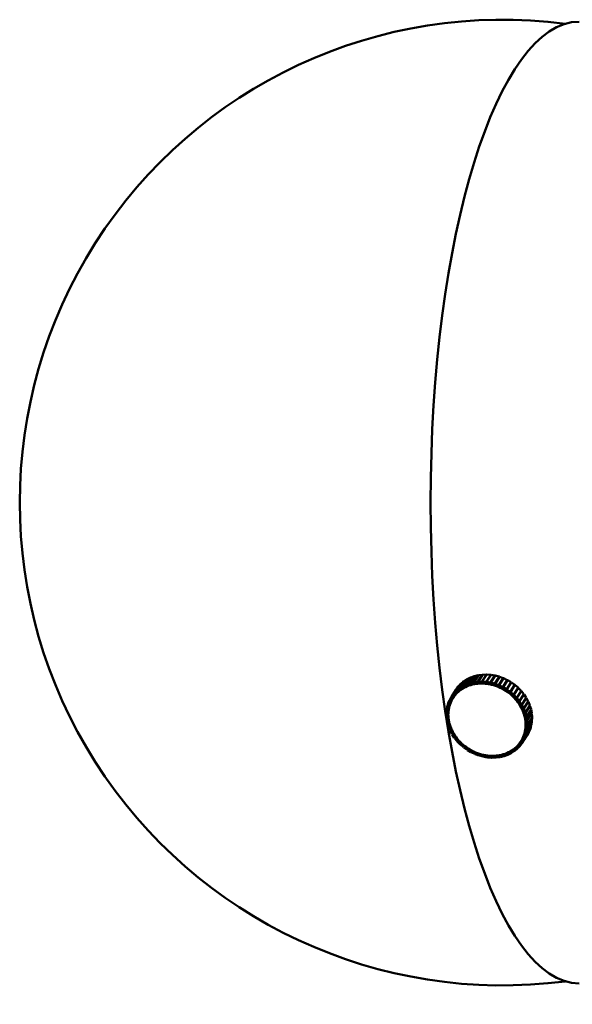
# Model space of a CAD drawing. Header units: millimetres. Extents: x 242 to 3406, y 441 to 2246.
# Tile 17 of 35: x 1961 to 2030, y 783 to 906. Entities that reach past the tile are written whole.
import ezdxf

# ---------------------------------------------------------------- set-up
doc = ezdxf.new("R2010")
doc.units = ezdxf.units.MM
doc.header["$LTSCALE"] = 12
doc.layers.add('Widoczne (ISO)', color=7, linetype='Continuous', lineweight=50)
doc.layers.add('Wymiar (ISO)', color=7, linetype='Continuous', lineweight=18)
doc.styles.add('Tekst notatki (ISO)', font='tahoma.ttf')
doc.dimstyles.new('Domyślne (ISO)', dxfattribs={"dimscale": 12, "dimtxt": 3, "dimasz": 3, "dimexe": 3.175, "dimexo": 0, "dimgap": 0.762, "dimtad": 1, "dimdec": 1, "dimlfac": 0.03937, "dimrnd": 1e-08, "dimzin": 0, "dimdsep": 46, "dimtxsty": 'Tekst notatki (ISO)', "dimblk": 'Filled-1', "dimcen": 0.09, "dimdle": 10, "dimse1": 1, "dimse2": 1, "dimclrd": 256, "dimclre": 256, "dimclrt": 256, "dimadec": 0, "dimazin": 0, "dimtfac": 0.666667, "dimtmove": 0, "dimatfit": 3, "dimfxl": 1, "dimtolj": 1, "dimlwd": 15, "dimlwe": 15, "dimarcsym": 0})

# ---------------------------------------------------------------- blocks, each defined once
blk = doc.blocks.new('Filled-1')
at = {"color": 0}
for p, q in [((0, 0), (-1, 0.25)), ((-1, 0.25), (-1, -0.25)), ((-1, 0), (0, 0)), ((-1, -0.25), (0, 0))]:
    blk.add_line(p, q, dxfattribs=at)
at = {"color": 0, "flags": 128}
blk.add_lwpolyline([(-1, -0.25), (0, 0), (-1, 0.25), (-1, -0.25)], dxfattribs=at)
at = {"color": 0}
blk.add_solid([(-1, -0.25), (0, 0), (-1, 0.25), (-1, -0.25)], dxfattribs=at)
blk = doc.blocks.new('*D4')
at = {"layer": 'Defpoints', "color": 0, "transparency": 16777216}
for p in [(1961.33, 845.66), (3116.62, 845.66), (3116.62, 501.09)]:
    blk.add_point(p, dxfattribs=at)
at = {"layer": 'Wymiar (ISO)', "lineweight": 15, "transparency": 16777216}
blk.add_line((1997.33, 501.09), (3080.62, 501.09), dxfattribs=at)
at = {"layer": 'Wymiar (ISO)', "lineweight": 15, "transparency": 16777216, "xscale": 36, "yscale": 36, "zscale": 36, "rotation": 180}
blk.add_blockref('Filled-1', (1961.33, 501.09), dxfattribs=at)
at = {"layer": 'Wymiar (ISO)', "lineweight": 15, "transparency": 16777216, "xscale": 36, "yscale": 36, "zscale": 36}
blk.add_blockref('Filled-1', (3116.62, 501.09), dxfattribs=at)
at = {"layer": 'Wymiar (ISO)', "lineweight": 18, "transparency": 16777216, "insert": (2439.87, 608.41), "char_height": 36, "attachment_point": 1, "style": 'Tekst notatki (ISO)'}
blk.add_mtext('\\A1;47.6\\P1209 mm', dxfattribs=at)

msp = doc.modelspace()

# ---------------------------------------------------------------- linework, layer by layer
at = {"layer": 'Widoczne (ISO)'}
for p, q in [((2015.93, 822.55), (2016.48, 823.43)), ((2016.52, 823.45), (2015.96, 822.58)), ((2016.48, 823.43), (2016.15, 823.15)), ((2016.33, 822.82), (2016.89, 823.69)), ((2016.93, 823.71), (2016.37, 822.84)), ((2016.49, 823.42), (2016.48, 823.43)), ((2016.89, 823.69), (2016.52, 823.45)), ((2016.77, 823.03), (2017.32, 823.91)), ((2017.37, 823.93), (2016.81, 823.05)), ((2016.9, 823.67), (2016.89, 823.69)), ((2017.32, 823.91), (2016.93, 823.71)), ((2017.24, 823.2), (2017.79, 824.08)), ((2017.83, 824.09), (2017.28, 823.22)), ((2017.34, 823.88), (2017.32, 823.91)), ((2017.79, 824.08), (2017.37, 823.93)), ((2017.72, 823.32), (2018.28, 824.2)), ((2018.33, 824.21), (2017.77, 823.33)), ((2017.77, 823.33), (2018.23, 823.39)), ((2017.81, 824.05), (2017.79, 824.08)), ((2018.28, 824.2), (2017.83, 824.09)), ((2018.23, 823.39), (2018.79, 824.27)), ((2018.3, 823.17), (2018.23, 823.39)), ((2018.84, 824.27), (2018.28, 823.4)), ((2018.3, 824.16), (2018.28, 824.2)), ((2018.28, 823.4), (2018.75, 823.41)), ((2018.32, 823.17), (2018.28, 823.4)), ((2018.79, 824.27), (2018.33, 824.21)), ((2018.75, 823.41), (2019.31, 824.28)), ((2018.79, 823.19), (2018.75, 823.41)), ((2018.8, 824.22), (2018.79, 824.27)), ((2019.36, 824.28), (2018.8, 823.41)), ((2018.82, 823.19), (2018.8, 823.41)), ((2018.8, 823.41), (2019.28, 823.38)), ((2019.31, 824.28), (2018.84, 824.27)), ((2019.28, 823.38), (2019.84, 824.25)), ((2019.3, 823.15), (2019.28, 823.38)), ((2019.32, 824.23), (2019.31, 824.28)), ((2019.32, 823.15), (2019.33, 823.37)), ((2019.88, 824.24), (2019.33, 823.37)), ((2019.33, 823.37), (2019.81, 823.29)), ((2019.84, 824.25), (2019.36, 824.28)), ((2019.81, 823.29), (2020.36, 824.16)), ((2019.84, 824.18), (2019.84, 824.25)), ((2020.41, 824.15), (2019.86, 823.28)), ((2020.36, 824.16), (2019.88, 824.24)), ((2020.33, 823.16), (2020.89, 824.03)), ((2020.36, 824.07), (2020.36, 824.16)), ((2020.93, 824.01), (2020.38, 823.14)), ((2020.89, 824.03), (2020.41, 824.15)), ((2020.84, 822.97), (2021.4, 823.84)), ((2020.87, 823.91), (2020.89, 824.03)), ((2021.45, 823.82), (2020.89, 822.95)), ((2021.4, 823.84), (2020.93, 824.01)), ((2021.26, 822.54), (2021.81, 823.41)), ((2021.34, 822.74), (2021.9, 823.61)), ((2021.35, 823.68), (2021.4, 823.84)), ((2021.94, 823.59), (2021.39, 822.71)), ((2021.9, 823.61), (2021.45, 823.82)), ((2021.81, 823.41), (2021.9, 823.61)), ((2022.37, 823.34), (2021.94, 823.59)), ((2014.96, 821.53), (2015.51, 822.4)), ((2015.54, 822.44), (2014.98, 821.56)), ((2015.24, 821.91), (2015.79, 822.78)), ((2015.82, 822.81), (2015.26, 821.94)), ((2015.26, 821.94), (2015.56, 822.25)), ((2015.51, 822.4), (2015.51, 822.4)), ((2015.79, 822.78), (2015.54, 822.44)), ((2015.56, 822.25), (2016.12, 823.12)), ((2015.75, 822.09), (2015.56, 822.25)), ((2016.15, 823.15), (2015.59, 822.28)), ((2015.59, 822.28), (2015.93, 822.55)), ((2015.77, 822.1), (2015.59, 822.28)), ((2015.77, 822.1), (2015.93, 822.24)), ((2015.8, 822.78), (2015.79, 822.78)), ((2016.12, 823.12), (2015.82, 822.81)), ((2016.1, 822.38), (2015.93, 822.55)), ((2015.93, 822.24), (2016.1, 822.38)), ((2015.96, 822.58), (2016.33, 822.82)), ((2016.12, 822.39), (2015.96, 822.58)), ((2016.1, 822.38), (2016.11, 822.4)), ((2016.13, 823.12), (2016.12, 823.12)), ((2016.12, 822.39), (2016.3, 822.51)), ((2016.3, 822.51), (2016.49, 822.63)), ((2016.49, 822.63), (2016.33, 822.82)), ((2016.37, 822.84), (2016.77, 823.03)), ((2016.5, 822.64), (2016.37, 822.84)), ((2016.49, 822.63), (2016.5, 822.65)), ((2016.5, 822.64), (2016.7, 822.73)), ((2016.7, 822.73), (2016.9, 822.83)), ((2016.9, 822.83), (2016.77, 823.03)), ((2016.81, 823.05), (2017.24, 823.2)), ((2016.92, 822.84), (2016.81, 823.05)), ((2016.9, 822.83), (2016.92, 822.85)), ((2016.92, 822.84), (2017.13, 822.92)), ((2017.13, 822.92), (2017.35, 822.99)), ((2017.35, 822.99), (2017.24, 823.2)), ((2017.28, 823.22), (2017.72, 823.32)), ((2017.37, 823), (2017.28, 823.22)), ((2017.35, 822.99), (2017.36, 823.01)), ((2017.37, 823), (2017.59, 823.05)), ((2017.59, 823.05), (2017.81, 823.11)), ((2017.81, 823.11), (2017.72, 823.32)), ((2017.84, 823.11), (2017.77, 823.33)), ((2017.81, 823.11), (2017.83, 823.13)), ((2017.84, 823.11), (2018.07, 823.14)), ((2018.07, 823.14), (2018.3, 823.17)), ((2018.3, 823.17), (2018.32, 823.2)), ((2018.32, 823.17), (2018.56, 823.18)), ((2018.56, 823.18), (2018.79, 823.19)), ((2018.79, 823.19), (2018.81, 823.22)), ((2018.82, 823.19), (2019.06, 823.17)), ((2019.06, 823.17), (2019.3, 823.15)), ((2019.3, 823.15), (2019.32, 823.19)), ((2019.32, 823.15), (2019.56, 823.11)), ((2019.56, 823.11), (2019.8, 823.07)), ((2019.8, 823.07), (2019.81, 823.29)), ((2019.8, 823.07), (2019.83, 823.12)), ((2019.82, 823.07), (2019.86, 823.28)), ((2019.82, 823.07), (2020.06, 823)), ((2019.86, 823.28), (2020.33, 823.16)), ((2020.06, 823), (2020.3, 822.94)), ((2020.3, 822.94), (2020.33, 823.16)), ((2020.3, 822.94), (2020.34, 823.01)), ((2020.32, 822.93), (2020.38, 823.14)), ((2020.32, 822.93), (2020.55, 822.85)), ((2020.38, 823.14), (2020.84, 822.97)), ((2020.55, 822.85), (2020.79, 822.76)), ((2020.79, 822.76), (2020.84, 822.97)), ((2020.79, 822.76), (2020.86, 822.88)), ((2020.81, 822.75), (2020.89, 822.95)), ((2020.81, 822.75), (2021.03, 822.65)), ((2020.89, 822.95), (2021.34, 822.74)), ((2021.03, 822.65), (2021.26, 822.54)), ((2021.26, 822.54), (2021.34, 822.74)), ((2021.28, 822.53), (2021.39, 822.71)), ((2021.28, 822.53), (2021.5, 822.4)), ((2021.39, 822.71), (2021.82, 822.46)), ((2021.5, 822.4), (2021.71, 822.28)), ((2021.71, 822.28), (2022.27, 823.15)), ((2021.71, 822.28), (2021.82, 822.46)), ((2022.29, 823.14), (2021.73, 822.26)), ((2021.73, 822.26), (2021.86, 822.43)), ((2021.73, 822.26), (2021.93, 822.12)), ((2021.82, 822.46), (2022.37, 823.34)), ((2022.41, 823.31), (2021.86, 822.43)), ((2021.86, 822.43), (2022.27, 822.14)), ((2022.14, 821.97), (2022.27, 822.14)), ((2022.71, 822.83), (2022.16, 821.96)), ((2022.27, 823.15), (2022.37, 823.34)), ((2022.27, 822.14), (2022.82, 823.02)), ((2022.29, 823.14), (2022.41, 823.31)), ((2022.86, 822.99), (2022.3, 822.11)), ((2022.82, 823.02), (2022.41, 823.31)), ((2022.68, 821.79), (2023.24, 822.66)), ((2022.71, 822.83), (2022.86, 822.99)), ((2023.27, 822.63), (2022.72, 821.75)), ((2023.24, 822.66), (2022.86, 822.99)), ((2023.06, 821.4), (2023.62, 822.27)), ((2023.65, 822.23), (2023.1, 821.36)), ((2023.15, 822.53), (2023.27, 822.63)), ((2023.62, 822.27), (2023.27, 822.63)), ((2023.56, 822.17), (2023.65, 822.23)), ((2023.96, 821.85), (2023.65, 822.23)), ((2014.56, 820.72), (2014.73, 821.12)), ((2014.73, 821.12), (2014.75, 821.15)), ((2014.95, 821.01), (2014.73, 821.12)), ((2014.75, 821.15), (2014.96, 821.53)), ((2014.96, 821.03), (2014.75, 821.15)), ((2014.87, 820.81), (2014.95, 821.01)), ((2014.95, 821.01), (2014.98, 821.06)), ((2015.17, 821.4), (2014.96, 821.53)), ((2014.96, 821.03), (2015.07, 821.21)), ((2015, 821.08), (2014.96, 821.03)), ((2014.98, 821.56), (2015.24, 821.91)), ((2015.18, 821.42), (2014.98, 821.56)), ((2015.07, 821.21), (2015.17, 821.4)), ((2015.16, 821.37), (2015.23, 821.48)), ((2015.17, 821.4), (2015.18, 821.42)), ((2015.18, 821.42), (2015.31, 821.59)), ((2015.44, 821.76), (2015.24, 821.91)), ((2015.45, 821.78), (2015.26, 821.94)), ((2015.31, 821.59), (2015.44, 821.76)), ((2015.44, 821.76), (2015.45, 821.78)), ((2015.45, 821.78), (2015.6, 821.93)), ((2015.6, 821.93), (2015.75, 822.09)), ((2015.75, 822.09), (2015.76, 822.11)), ((2021.93, 822.12), (2022.14, 821.97)), ((2022.16, 821.96), (2022.3, 822.11)), ((2022.16, 821.96), (2022.35, 821.8)), ((2022.3, 822.11), (2022.68, 821.79)), ((2022.35, 821.8), (2022.53, 821.63)), ((2022.53, 821.63), (2022.68, 821.79)), ((2022.55, 821.62), (2022.72, 821.75)), ((2022.62, 821.72), (2022.55, 821.62)), ((2022.55, 821.62), (2022.72, 821.44)), ((2022.72, 821.75), (2023.06, 821.4)), ((2022.72, 821.44), (2022.9, 821.26)), ((2022.9, 821.26), (2023.06, 821.4)), ((2022.91, 821.24), (2023.1, 821.36)), ((2022.95, 821.31), (2022.91, 821.24)), ((2022.91, 821.24), (2023.07, 821.05)), ((2023.07, 821.05), (2023.22, 820.86)), ((2023.1, 821.36), (2023.4, 820.98)), ((2023.22, 820.86), (2023.4, 820.98)), ((2023.23, 820.84), (2023.43, 820.94)), ((2023.4, 820.98), (2023.96, 821.85)), ((2023.99, 821.81), (2023.43, 820.94)), ((2023.43, 820.94), (2023.7, 820.53)), ((2023.7, 820.53), (2024.26, 821.41)), ((2024.28, 821.37), (2023.73, 820.49)), ((2023.91, 821.77), (2023.99, 821.81)), ((2023.95, 820.07), (2024.51, 820.94)), ((2024.26, 821.41), (2023.99, 821.81)), ((2024.21, 821.34), (2024.28, 821.37)), ((2024.51, 820.94), (2024.28, 821.37)), ((2014.33, 819.3), (2014.35, 819.74)), ((2014.35, 819.79), (2014.42, 820.22)), ((2014.59, 819.72), (2014.35, 819.79)), ((2014.35, 819.74), (2014.37, 819.78)), ((2014.59, 819.7), (2014.35, 819.74)), ((2014.42, 820.22), (2014.44, 820.26)), ((2014.66, 820.16), (2014.42, 820.22)), ((2014.43, 820.26), (2014.55, 820.68)), ((2014.66, 820.18), (2014.43, 820.26)), ((2014.55, 820.68), (2014.57, 820.72)), ((2014.78, 820.59), (2014.55, 820.68)), ((2014.79, 820.61), (2014.56, 820.72)), ((2014.58, 819.48), (2014.59, 819.7)), ((2014.59, 819.72), (2014.62, 819.94)), ((2014.6, 819.74), (2014.59, 819.72)), ((2014.59, 819.7), (2014.6, 819.72)), ((2014.62, 819.94), (2014.66, 820.16)), ((2014.66, 820.18), (2014.72, 820.39)), ((2014.67, 820.19), (2014.66, 820.18)), ((2014.66, 820.16), (2014.67, 820.17)), ((2014.72, 820.39), (2014.78, 820.59)), ((2014.78, 820.59), (2014.79, 820.62)), ((2014.79, 820.61), (2014.87, 820.81)), ((2014.8, 820.64), (2014.79, 820.61)), ((2023.26, 820.89), (2023.23, 820.84)), ((2023.23, 820.84), (2023.37, 820.64)), ((2023.37, 820.64), (2023.5, 820.44)), ((2023.5, 820.44), (2023.7, 820.53)), ((2023.51, 820.42), (2023.73, 820.49)), ((2023.54, 820.45), (2023.51, 820.42)), ((2023.51, 820.42), (2023.63, 820.2)), ((2023.63, 820.2), (2023.74, 819.99)), ((2023.73, 820.49), (2023.95, 820.07)), ((2023.74, 819.99), (2023.95, 820.07)), ((2023.75, 819.97), (2023.97, 820.03)), ((2023.77, 820), (2023.75, 819.97)), ((2023.75, 819.97), (2023.84, 819.75)), ((2023.84, 819.75), (2023.93, 819.54)), ((2024.53, 820.9), (2023.97, 820.03)), ((2023.97, 820.03), (2024.15, 819.59)), ((2024.15, 819.59), (2024.7, 820.46)), ((2024.72, 820.42), (2024.16, 819.54)), ((2024.3, 819.1), (2024.85, 819.97)), ((2024.86, 819.93), (2024.31, 819.05)), ((2024.47, 820.89), (2024.53, 820.9)), ((2024.7, 820.46), (2024.53, 820.9)), ((2024.67, 820.41), (2024.72, 820.42)), ((2024.85, 819.97), (2024.72, 820.42)), ((2024.82, 819.93), (2024.86, 819.93)), ((2024.94, 819.48), (2024.86, 819.93)), ((2014.57, 819.26), (2014.33, 819.3)), ((2014.33, 819.26), (2014.36, 819.3)), ((2014.57, 819.24), (2014.33, 819.26)), ((2014.36, 818.81), (2014.33, 819.26)), ((2014.6, 818.79), (2014.36, 818.81)), ((2014.37, 818.76), (2014.4, 818.81)), ((2014.61, 818.77), (2014.37, 818.76)), ((2014.45, 818.31), (2014.37, 818.76)), ((2014.57, 819.26), (2014.58, 819.48)), ((2014.58, 819.27), (2014.57, 819.26)), ((2014.57, 819.24), (2014.58, 819.25)), ((2014.59, 819.02), (2014.57, 819.24)), ((2014.6, 818.79), (2014.59, 819.02)), ((2014.61, 818.8), (2014.6, 818.79)), ((2014.61, 818.77), (2014.61, 818.78)), ((2014.65, 818.54), (2014.61, 818.77)), ((2014.69, 818.32), (2014.65, 818.54)), ((2023.93, 819.54), (2024.15, 819.59)), ((2023.95, 819.54), (2023.93, 819.51)), ((2023.93, 819.51), (2024.16, 819.54)), ((2023.93, 819.51), (2024, 819.29)), ((2024, 819.29), (2024.06, 819.07)), ((2024.06, 819.07), (2024.3, 819.1)), ((2024.08, 819.07), (2024.07, 819.05)), ((2024.07, 819.05), (2024.11, 818.82)), ((2024.07, 819.05), (2024.31, 819.05)), ((2024.11, 818.82), (2024.15, 818.6)), ((2024.17, 818.6), (2024.15, 818.58)), ((2024.15, 818.6), (2024.39, 818.6)), ((2024.15, 818.58), (2024.17, 818.35)), ((2024.15, 818.58), (2024.39, 818.56)), ((2024.16, 819.54), (2024.3, 819.1)), ((2024.31, 819.05), (2024.39, 818.6)), ((2024.39, 818.6), (2024.94, 819.48)), ((2024.95, 819.43), (2024.39, 818.56)), ((2024.39, 818.56), (2024.43, 818.11)), ((2024.41, 817.62), (2024.96, 818.5)), ((2024.43, 818.11), (2024.98, 818.98)), ((2024.98, 818.94), (2024.43, 818.07)), ((2024.92, 819.44), (2024.95, 819.43)), ((2024.98, 818.98), (2024.95, 819.43)), ((2024.96, 818.94), (2024.98, 818.94)), ((2024.96, 818.5), (2024.98, 818.94)), ((2014.69, 818.32), (2014.45, 818.31)), ((2014.46, 818.27), (2014.49, 818.31)), ((2014.69, 818.3), (2014.46, 818.27)), ((2014.59, 817.82), (2014.46, 818.27)), ((2014.82, 817.85), (2014.59, 817.82)), ((2014.61, 817.78), (2014.64, 817.83)), ((2014.83, 817.83), (2014.61, 817.78)), ((2014.79, 817.34), (2014.61, 817.78)), ((2014.69, 818.33), (2014.69, 818.32)), ((2014.69, 818.3), (2014.7, 818.31)), ((2014.76, 818.08), (2014.69, 818.3)), ((2014.82, 817.85), (2014.76, 818.08)), ((2015.01, 817.39), (2014.79, 817.34)), ((2015.02, 817.37), (2014.81, 817.3)), ((2014.81, 817.3), (2014.84, 817.35)), ((2015.03, 816.87), (2014.81, 817.3)), ((2014.83, 817.86), (2014.82, 817.85)), ((2014.83, 817.83), (2014.83, 817.84)), ((2014.92, 817.61), (2014.83, 817.83)), ((2015.01, 817.39), (2014.92, 817.61)), ((2015.01, 817.4), (2015.01, 817.39)), ((2015.02, 817.37), (2015.02, 817.38)), ((2015.13, 817.16), (2015.02, 817.37)), ((2024.13, 817.43), (2024.1, 817.21)), ((2024.17, 817.64), (2024.13, 817.43)), ((2024.17, 818.35), (2024.19, 818.13)), ((2024.18, 817.88), (2024.17, 817.66)), ((2024.18, 817.66), (2024.17, 817.64)), ((2024.17, 817.66), (2024.41, 817.62)), ((2024.17, 817.64), (2024.4, 817.58)), ((2024.19, 818.11), (2024.18, 817.88)), ((2024.2, 818.13), (2024.19, 818.11)), ((2024.19, 818.13), (2024.43, 818.11)), ((2024.19, 818.11), (2024.43, 818.07)), ((2024.75, 817.52), (2024.2, 816.65)), ((2024.21, 816.69), (2024.77, 817.56)), ((2024.88, 817.98), (2024.33, 817.11)), ((2024.34, 817.15), (2024.89, 818.02)), ((2024.4, 817.58), (2024.34, 817.15)), ((2024.96, 818.45), (2024.4, 817.58)), ((2024.43, 818.07), (2024.41, 817.62)), ((2024.59, 817.13), (2024.75, 817.52)), ((2024.74, 817.53), (2024.75, 817.52)), ((2024.77, 817.56), (2024.88, 817.98)), ((2024.87, 817.98), (2024.88, 817.98)), ((2024.89, 818.02), (2024.96, 818.45)), ((2024.94, 818.46), (2024.96, 818.45)), ((2015.24, 816.95), (2015.03, 816.87)), ((2015.26, 816.93), (2015.06, 816.83)), ((2015.06, 816.83), (2015.1, 816.9)), ((2015.32, 816.43), (2015.06, 816.83)), ((2015.24, 816.95), (2015.13, 817.16)), ((2015.25, 816.96), (2015.24, 816.95)), ((2015.26, 816.93), (2015.26, 816.94)), ((2015.39, 816.73), (2015.26, 816.93)), ((2015.52, 816.53), (2015.32, 816.43)), ((2015.54, 816.51), (2015.35, 816.39)), ((2015.35, 816.39), (2015.4, 816.47)), ((2015.66, 816.01), (2015.35, 816.39)), ((2015.52, 816.53), (2015.39, 816.73)), ((2015.53, 816.53), (2015.52, 816.53)), ((2015.54, 816.51), (2015.54, 816.51)), ((2015.69, 816.32), (2015.54, 816.51)), ((2015.84, 816.12), (2015.66, 816.01)), ((2015.84, 816.12), (2015.69, 816.32)), ((2015.86, 816.11), (2015.69, 815.97)), ((2015.69, 815.97), (2015.76, 816.07)), ((2015.85, 816.13), (2015.84, 816.12)), ((2015.86, 816.11), (2015.86, 816.11)), ((2016.03, 815.93), (2015.86, 816.11)), ((2023.69, 816.15), (2023.58, 815.97)), ((2023.6, 816), (2023.65, 816.08)), ((2023.8, 816.34), (2023.69, 816.15)), ((2023.8, 815.84), (2024.36, 816.71)), ((2023.89, 816.56), (2023.8, 816.36)), ((2023.81, 816.36), (2023.8, 816.34)), ((2023.8, 816.36), (2024.03, 816.25)), ((2023.8, 816.34), (2024.01, 816.21)), ((2024.01, 816.21), (2023.8, 815.84)), ((2023.97, 816.75), (2023.89, 816.56)), ((2023.98, 816.77), (2023.97, 816.75)), ((2023.97, 816.75), (2024.2, 816.65)), ((2024.04, 816.98), (2023.98, 816.77)), ((2023.98, 816.77), (2024.21, 816.69)), ((2024.57, 817.09), (2024.01, 816.21)), ((2024.03, 816.25), (2024.59, 817.13)), ((2024.2, 816.65), (2024.03, 816.25)), ((2024.09, 817.19), (2024.04, 816.98)), ((2024.11, 817.21), (2024.09, 817.19)), ((2024.09, 817.19), (2024.33, 817.11)), ((2024.1, 817.21), (2024.34, 817.15)), ((2024.33, 817.11), (2024.21, 816.69)), ((2024.36, 816.71), (2024.57, 817.09)), ((2024.56, 817.09), (2024.57, 817.09)), ((2016.04, 815.61), (2015.69, 815.97)), ((2016.21, 815.75), (2016.03, 815.93)), ((2016.21, 815.75), (2016.04, 815.61)), ((2016.22, 815.73), (2016.07, 815.58)), ((2016.07, 815.58), (2016.16, 815.71)), ((2016.45, 815.25), (2016.07, 815.58)), ((2016.21, 815.76), (2016.21, 815.75)), ((2016.22, 815.73), (2016.23, 815.74)), ((2016.41, 815.57), (2016.22, 815.73)), ((2016.6, 815.41), (2016.41, 815.57)), ((2016.6, 815.41), (2016.45, 815.25)), ((2016.49, 815.22), (2016.61, 815.41)), ((2016.62, 815.39), (2016.49, 815.22)), ((2016.9, 814.93), (2016.49, 815.22)), ((2016.6, 815.41), (2016.6, 815.41)), ((2016.62, 815.39), (2016.62, 815.4)), ((2016.82, 815.25), (2016.62, 815.39)), ((2017.03, 815.1), (2016.82, 815.25)), ((2017.03, 815.1), (2016.9, 814.93)), ((2017.05, 815.09), (2016.94, 814.91)), ((2017.37, 814.65), (2016.94, 814.91)), ((2017.03, 815.11), (2017.03, 815.1)), ((2017.05, 815.09), (2017.05, 815.1)), ((2017.26, 814.96), (2017.05, 815.09)), ((2017.48, 814.84), (2017.26, 814.96)), ((2017.48, 814.84), (2017.37, 814.65)), ((2017.49, 814.84), (2017.37, 814.65)), ((2017.5, 814.83), (2017.42, 814.63)), ((2017.48, 814.84), (2017.48, 814.84)), ((2017.5, 814.83), (2017.5, 814.83)), ((2017.72, 814.72), (2017.5, 814.83)), ((2022.46, 814.86), (2022.27, 814.74)), ((2022.64, 814.98), (2022.46, 814.86)), ((2022.65, 814.99), (2022.64, 814.98)), ((2022.64, 814.98), (2022.79, 814.79)), ((2022.82, 815.13), (2022.66, 814.99)), ((2022.66, 814.99), (2022.67, 815)), ((2022.66, 814.99), (2022.83, 814.81)), ((2022.82, 814.82), (2022.79, 814.79)), ((2022.99, 815.27), (2022.82, 815.13)), ((2023.16, 815.09), (2022.83, 814.81)), ((2023, 815.29), (2022.99, 815.27)), ((2022.99, 815.27), (2023.16, 815.09)), ((2023.16, 815.44), (2023.01, 815.28)), ((2023.01, 815.28), (2023.02, 815.3)), ((2023.01, 815.28), (2023.2, 815.12)), ((2023.3, 815.59), (2023.16, 815.44)), ((2023.19, 815.12), (2023.16, 815.09)), ((2023.49, 815.43), (2023.2, 815.12)), ((2023.33, 815.63), (2023.3, 815.59)), ((2023.3, 815.59), (2023.49, 815.43)), ((2023.44, 815.78), (2023.32, 815.61)), ((2023.32, 815.61), (2023.34, 815.65)), ((2023.32, 815.61), (2023.52, 815.46)), ((2023.57, 815.95), (2023.44, 815.78)), ((2023.52, 815.47), (2023.49, 815.43)), ((2023.78, 815.81), (2023.52, 815.46)), ((2023.59, 815.97), (2023.57, 815.95)), ((2023.57, 815.95), (2023.78, 815.81)), ((2023.58, 815.97), (2023.8, 815.84)), ((2023.8, 815.84), (2023.78, 815.81)), ((2017.87, 814.42), (2017.42, 814.63)), ((2017.95, 814.61), (2017.72, 814.72)), ((2017.95, 814.61), (2017.87, 814.42)), ((2017.96, 814.56), (2017.87, 814.42)), ((2017.97, 814.61), (2017.91, 814.4)), ((2018.38, 814.23), (2017.91, 814.4)), ((2017.95, 814.62), (2017.95, 814.61)), ((2017.97, 814.61), (2017.97, 814.61)), ((2018.2, 814.52), (2017.97, 814.61)), ((2018.44, 814.44), (2018.2, 814.52)), ((2018.44, 814.44), (2018.38, 814.23)), ((2018.44, 814.33), (2018.38, 814.23)), ((2018.46, 814.43), (2018.43, 814.21)), ((2018.9, 814.09), (2018.43, 814.21)), ((2018.44, 814.44), (2018.44, 814.44)), ((2018.46, 814.43), (2018.46, 814.43)), ((2018.7, 814.37), (2018.46, 814.43)), ((2018.94, 814.3), (2018.7, 814.37)), ((2018.94, 814.3), (2018.9, 814.09)), ((2018.95, 814.17), (2018.9, 814.09)), ((2018.94, 814.31), (2018.94, 814.3)), ((2018.96, 814.3), (2018.95, 814.08)), ((2019.43, 814), (2018.95, 814.08)), ((2018.96, 814.3), (2018.96, 814.3)), ((2019.2, 814.26), (2018.96, 814.3)), ((2019.44, 814.22), (2019.2, 814.26)), ((2019.44, 814.22), (2019.43, 814)), ((2019.47, 814.06), (2019.43, 814)), ((2019.44, 814.22), (2019.44, 814.22)), ((2019.46, 814.21), (2019.46, 814.22)), ((2019.46, 814.21), (2019.48, 813.99)), ((2019.7, 814.2), (2019.46, 814.21)), ((2019.96, 813.96), (2019.48, 813.99)), ((2019.94, 814.18), (2019.7, 814.2)), ((2019.94, 814.19), (2019.94, 814.18)), ((2019.94, 814.18), (2019.96, 813.96)), ((2019.96, 814.18), (2019.97, 814.19)), ((2020.2, 814.19), (2019.96, 814.18)), ((2019.96, 814.18), (2020, 813.96)), ((2019.99, 814.02), (2019.96, 813.96)), ((2020.48, 813.97), (2020, 813.96)), ((2020.44, 814.19), (2020.2, 814.19)), ((2020.44, 814.2), (2020.44, 814.19)), ((2020.44, 814.19), (2020.48, 813.97)), ((2020.69, 814.23), (2020.46, 814.2)), ((2020.46, 814.2), (2020.46, 814.2)), ((2020.46, 814.2), (2020.52, 813.97)), ((2020.51, 814.02), (2020.48, 813.97)), ((2020.99, 814.03), (2020.52, 813.97)), ((2020.92, 814.26), (2020.69, 814.23)), ((2020.93, 814.26), (2020.92, 814.26)), ((2020.92, 814.26), (2020.99, 814.03)), ((2021.17, 814.32), (2020.94, 814.26)), ((2020.94, 814.26), (2020.95, 814.27)), ((2020.94, 814.26), (2021.03, 814.04)), ((2021.02, 814.08), (2020.99, 814.03)), ((2021.48, 814.15), (2021.03, 814.04)), ((2021.39, 814.37), (2021.17, 814.32)), ((2021.39, 814.38), (2021.39, 814.37)), ((2021.39, 814.37), (2021.48, 814.15)), ((2021.62, 814.45), (2021.41, 814.37)), ((2021.41, 814.37), (2021.41, 814.38)), ((2021.41, 814.37), (2021.52, 814.16)), ((2021.51, 814.19), (2021.48, 814.15)), ((2021.95, 814.32), (2021.52, 814.16)), ((2021.83, 814.53), (2021.62, 814.45)), ((2021.84, 814.54), (2021.83, 814.53)), ((2021.83, 814.53), (2021.95, 814.32)), ((2022.05, 814.63), (2021.85, 814.54)), ((2021.85, 814.54), (2021.86, 814.54)), ((2021.85, 814.54), (2021.99, 814.33)), ((2021.97, 814.36), (2021.95, 814.32)), ((2022.39, 814.53), (2021.99, 814.33)), ((2022.25, 814.73), (2022.05, 814.63)), ((2022.26, 814.74), (2022.25, 814.73)), ((2022.25, 814.73), (2022.39, 814.53)), ((2022.27, 814.74), (2022.28, 814.75)), ((2022.27, 814.74), (2022.43, 814.55)), ((2022.41, 814.57), (2022.39, 814.53)), ((2022.79, 814.79), (2022.43, 814.55))]:
    msp.add_line(p, q, dxfattribs=at)
msp.add_arc((2021.33, 845.66), 60, 82.5353, 277.4647, dxfattribs=at)
for centre, major_axis, ratio, start_param, end_param in [((2030.84, 845.66), (0, -59.75), 0.309017, 3.141593, 6.283185), ((2019.93, 819.56), (4.22, -2.68), 0.855535, 1.665132, 1.667825), ((2019.38, 818.68), (-4.22, 2.68), 0.855535, 6.011172, 6.115891), ((2019.38, 818.68), (-4.22, 2.68), 0.855535, 5.906452, 6.011172), ((2019.38, 818.68), (-4.22, 2.68), 0.855535, 5.801732, 5.906452), ((2019.38, 818.68), (4.22, -2.68), 0.855535, 2.55542, 2.660139), ((2019.38, 818.68), (4.22, -2.68), 0.855535, 2.4507, 2.55542), ((2019.38, 818.68), (4.22, -2.68), 0.855535, 2.34598, 2.4507), ((2019.38, 818.68), (4.22, -2.68), 0.855535, 2.24126, 2.34598), ((2019.38, 818.68), (4.22, -2.68), 0.855535, 2.136541, 2.24126), ((2019.38, 818.68), (4.22, -2.68), 0.855535, 2.031821, 2.136541), ((2019.38, 818.68), (4.22, -2.68), 0.855535, 1.927101, 2.031821), ((2019.38, 818.68), (4.22, -2.68), 0.855535, 1.822381, 1.927101), ((2019.38, 818.68), (4.22, -2.68), 0.855535, 1.717662, 1.822381), ((2019.38, 818.68), (4.22, -2.68), 0.855535, 1.612942, 1.717662), ((2019.38, 818.68), (4.22, -2.68), 0.855535, 1.508222, 1.612942), ((2019.93, 819.56), (4.22, -2.68), 0.855535, 1.558165, 1.562974), ((2019.93, 819.56), (4.22, -2.68), 0.855535, 1.453313, 1.454975), ((2019.38, 818.68), (-4.22, 2.68), 0.855535, 0.042146, 0.146865), ((2019.38, 818.68), (-4.22, 2.68), 0.855535, 6.220611, 6.325331), ((2019.38, 818.68), (-4.22, 2.68), 0.855535, 6.115891, 6.220611), ((2019.38, 818.68), (4.22, -2.68), 0.855535, 1.403502, 1.508222), ((2019.38, 818.68), (4.22, -2.68), 0.855535, 1.298783, 1.403502), ((2019.38, 818.68), (4.22, -2.68), 0.855535, 1.194063, 1.298783), ((2019.38, 818.68), (4.22, -2.68), 0.855535, 1.089343, 1.194063), ((2019.38, 818.68), (-4.22, 2.68), 0.855535, 0.356305, 0.461025), ((2019.38, 818.68), (-4.22, 2.68), 0.855535, 0.251585, 0.356305), ((2019.38, 818.68), (-4.22, 2.68), 0.855535, 0.146865, 0.251585), ((2019.38, 818.68), (4.22, -2.68), 0.855535, 0.984623, 1.089343), ((2019.38, 818.68), (4.22, -2.68), 0.855535, 0.879904, 0.984623), ((2019.38, 818.68), (4.22, -2.68), 0.855535, 0.775184, 0.879904), ((2019.38, 818.68), (-4.22, 2.68), 0.855535, 0.461025, 0.565744), ((2019.38, 818.68), (-4.22, 2.68), 0.855535, 0.565744, 0.670464), ((2019.38, 818.68), (-4.22, 2.68), 0.855535, 0.670464, 0.775184), ((2019.38, 818.68), (4.22, -2.68), 0.855535, 0.670464, 0.775184), ((2019.38, 818.68), (4.22, -2.68), 0.855535, 0.565744, 0.670464), ((2019.38, 818.68), (-4.22, 2.68), 0.855535, 0.775184, 0.879904), ((2019.38, 818.68), (-4.22, 2.68), 0.855535, 0.879904, 0.984623), ((2019.38, 818.68), (4.22, -2.68), 0.855535, 0.251585, 0.356305), ((2019.38, 818.68), (4.22, -2.68), 0.855535, 0.356305, 0.461025), ((2019.38, 818.68), (4.22, -2.68), 0.855535, 0.461025, 0.565744), ((2019.38, 818.68), (-4.22, 2.68), 0.855535, 0.984623, 1.089343), ((2019.38, 818.68), (-4.22, 2.68), 0.855535, 1.089343, 1.194063), ((2019.38, 818.68), (-4.22, 2.68), 0.855535, 1.194063, 1.298783), ((2019.38, 818.68), (4.22, -2.68), 0.855535, 6.220611, 6.325331), ((2019.38, 818.68), (4.22, -2.68), 0.855535, 0.042146, 0.146865), ((2019.38, 818.68), (4.22, -2.68), 0.855535, 0.146865, 0.251585), ((2019.38, 818.68), (-4.22, 2.68), 0.855535, 1.298783, 1.403502), ((2019.38, 818.68), (-4.22, 2.68), 0.855535, 1.403502, 1.508222), ((2019.38, 818.68), (-4.22, 2.68), 0.855535, 1.508222, 1.612942), ((2019.38, 818.68), (-4.22, 2.68), 0.855535, 1.612942, 1.717662), ((2019.38, 818.68), (4.22, -2.68), 0.855535, 5.801732, 5.906452), ((2019.38, 818.68), (4.22, -2.68), 0.855535, 5.906452, 6.011172), ((2019.38, 818.68), (4.22, -2.68), 0.855535, 6.011172, 6.115891), ((2019.38, 818.68), (4.22, -2.68), 0.855535, 6.115891, 6.220611), ((2019.38, 818.68), (-4.22, 2.68), 0.855535, 1.717662, 1.822381), ((2019.38, 818.68), (-4.22, 2.68), 0.855535, 1.822381, 1.927101), ((2019.38, 818.68), (-4.22, 2.68), 0.855535, 1.927101, 2.031821), ((2019.38, 818.68), (-4.22, 2.68), 0.855535, 2.031821, 2.136541), ((2019.38, 818.68), (-4.22, 2.68), 0.855535, 2.136541, 2.24126), ((2019.38, 818.68), (-4.22, 2.68), 0.855535, 2.24126, 2.34598), ((2019.38, 818.68), (-4.22, 2.68), 0.855535, 2.34598, 2.4507), ((2019.38, 818.68), (-4.22, 2.68), 0.855535, 2.4507, 2.55542), ((2019.38, 818.68), (-4.22, 2.68), 0.855535, 2.55542, 2.660139)]:
    msp.add_ellipse(centre, major_axis=major_axis, ratio=ratio, start_param=start_param, end_param=end_param, dxfattribs=at)

# ---------------------------------------------------------------- dimensions: what is measured, and where the dimension line sits
at = {"layer": 'Wymiar (ISO)', "lineweight": 18}
dim = msp.add_linear_dim(base=(3116.62, 501.09), p1=(1961.33, 845.66), p2=(3116.62, 845.66), angle=180, text='<>\\P1209 mm', dimstyle='Domyślne (ISO)', override={"dimgap": 0.762, "dimdec": 1, "dimlfac": 0.041202, "dimpost": '\\X', "dimse1": 1, "dimse2": 1, "dimtol": 0, "dimlim": 0, "dimtp": 0, "dimtm": 0, "dimtdec": 2, "dimtofl": 0, "dimatfit": 1, "dimtvp": -0.25}, dxfattribs=at)
dim.commit()
dim.dimension.update_dxf_attribs({"geometry": '*D4', "text_midpoint": (2538.98, 501.09), "dimtype": 160})

doc.saveas('drawing.dxf')
